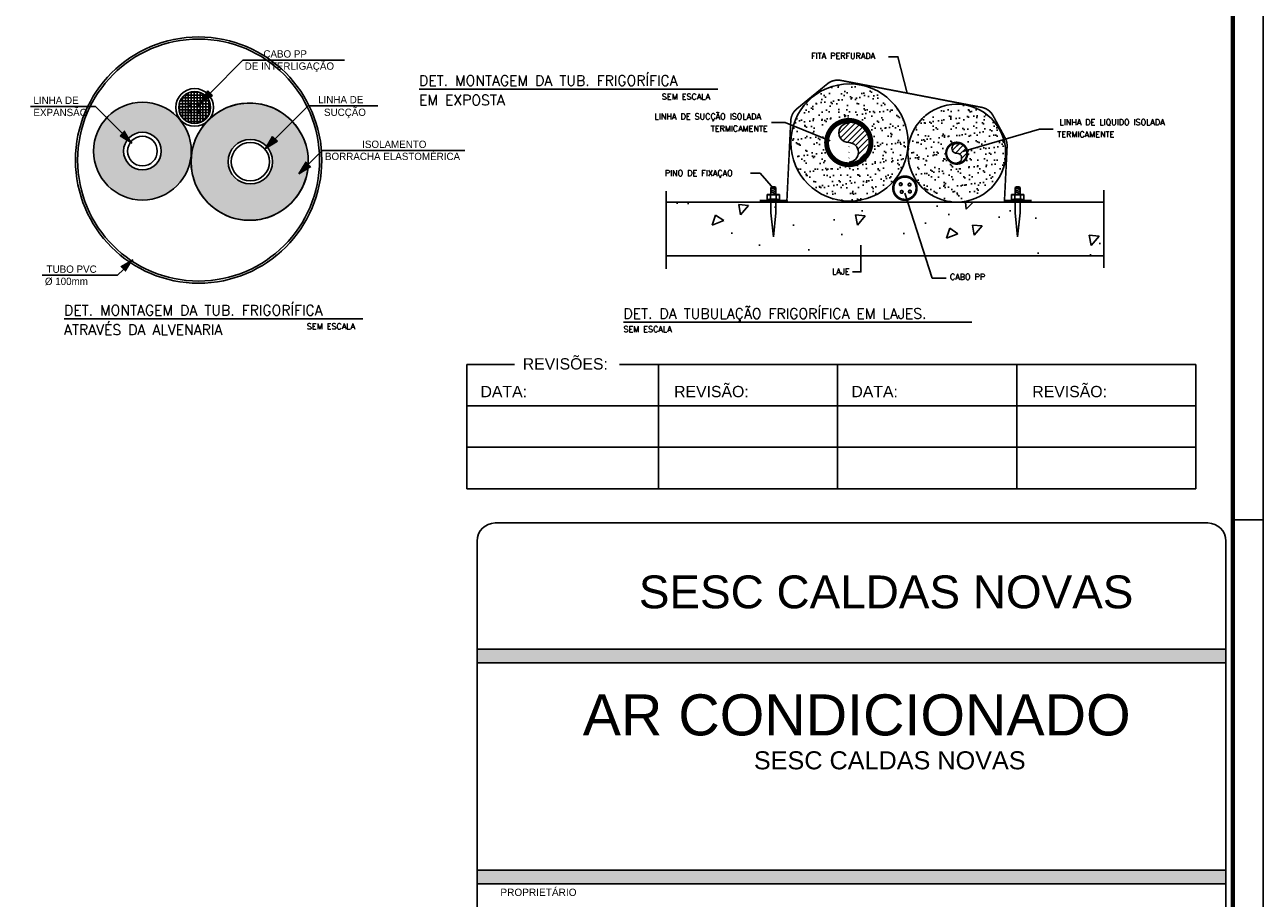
# Model space of a CAD drawing. Extents: x 40.7 to 137.4, y -250.8 to -221.5.
# Tile 208 of 256: x 78 to 91.7, y -241 to -231.3. Entities that reach past the tile are written whole.
import ezdxf

# ---------------------------------------------------------------- set-up
doc = ezdxf.new("R2010")
doc.units = 0
doc.header["$MEASUREMENT"] = 0
doc.layers.get('0').update_dxf_attribs({"linetype": 'CONTINUOUS'})
for name, color, linetype in [('3-TEXTO', 3, 'CONTINUOUS'), ('ARC_TEXTO', 6, 'CONTINUOUS'), ('CARIMBO', 8, 'CONTINUOUS'), ('Elétrica', 1, 'CONTINUOUS'), ('EQUIP', 4, 'CONTINUOUS'), ('PRANCHA', 8, 'CONTINUOUS'), ('TEXTO', 4, 'CONTINUOUS'), ('TUBOFRIG', 7, 'CONTINUOUS'), ('XX-FOLHA', 8, 'CONTINUOUS')]:
    doc.layers.add(name, color=color, linetype=linetype)
doc.styles.add('ARIAL', font='ARIAL.TTF')
doc.styles.add('COTA250', font='ic-romns.shx', dxfattribs={"height": 0.3})
doc.styles.add('ROMANS', font='romans')
doc.styles.add('sansserif', font='sanss___.ttf')
pattern_1 = [(217.5, (215.67141, -209.61695), (0.00455095, -0.13920327), [0, -0.10981231, 0, -0.1228164, 0, -0.11739803]), (187.5, (215.6714, -209.61695), (-0.1278574, -0.20388577), [0, -0.05924085, 0, -0.09897557, 0, -0.03792859]), (147.5, (215.76027, -209.61695), (-0.22498099, -0.00040884), [0, -0.03612247, 0, -0.13004089, 0, -0.16977561]), (137.5, (215.76027, -209.61695), (-0.21717743, -0.06340762), [0, -0.01806123, 0, -0.08524903, 0, -0.09753067])]

# ---------------------------------------------------------------- blocks, each defined once
blk = doc.blocks.new('A$C07727C1E')
blk.add_hatch(color=1).paths.add_polyline_path([(0.124, 0.206), (0, 0), (0.206, 0.124)])
at = {"color": 1}
for p, q in [((0.165, 0.165), (0.73, 0.73)), ((0, 0), (0.124, 0.206)), ((0, 0), (0.206, 0.124)), ((0.124, 0.206), (0.206, 0.124))]:
    blk.add_line(p, q, dxfattribs=at)

msp = doc.modelspace()

# ---------------------------------------------------------------- hatches: boundary and pattern name
h = msp.add_hatch()
h.set_pattern_fill('AR-SAND', color=256, scale=0.072245, angle=180, style=0)
h.set_pattern_definition(pattern_1)
edge = h.paths.add_edge_path(flags=17)
edge.add_arc((87.097, -232.638), 0.246, 0, 180)
edge.add_arc((87.097, -232.638), 0.246, 180, 360)
edge = h.paths.add_edge_path()
edge.add_arc((87.106, -232.638), 0.65, 0, 360)
h = msp.add_hatch()
h.set_pattern_fill('_USER', color=256, scale=0.0325, style=0, double=1, pattern_type=0)
h.set_pattern_definition([(0, (-474.67314, -1090.078648), (0, 0.0325), []), (90, (-474.67314, -1090.078648), (-0.0325, 2e-18), [])])
h.paths.add_polyline_path([(80.023, -232.249, 1), (79.67, -232.249, 1)])
h = msp.add_hatch(color=45)
h.set_gradient(color1=(144, 131, 100), one_color=1, tint=1, name='SPHERICAL')
h.paths.add_polyline_path([(78.726, -232.733, 1), (79.809, -232.733, 1)])
h.paths.add_polyline_path([(79.477, -232.733, 1), (79.058, -232.733, 1)], flags=16)
h = msp.add_hatch(color=45)
h.set_gradient(color1=(144, 131, 100), one_color=1, tint=1, name='SPHERICAL')
h.paths.add_polyline_path([(79.973, -232.416, 0.184989), (79.807, -232.85, 1), (81.107, -232.85, 0.65411), (80.015, -232.373, -0.072464)])
h.paths.add_polyline_path([(80.711, -232.85, 1), (80.219, -232.85, 1)], flags=16)
h = msp.add_hatch()
h.set_pattern_fill('AR-SAND', color=256, scale=0.072245, angle=180, style=0)
h.set_pattern_definition(pattern_1)
edge = h.paths.add_edge_path()
edge.add_arc((88.295, -232.756), 0.542, 0, 360)
edge = h.paths.add_edge_path(flags=17)
edge.add_arc((88.295, -232.756), 0.117, 0, 180)
edge.add_arc((88.295, -232.756), 0.117, 180, 360)
for points in [[(79.074, -232.509), (79.155, -232.643), (79.021, -232.562)], [(81.083, -232.85), (81.002, -232.984), (81.135, -232.903)], [(79.083, -234.07), (79.164, -233.937), (79.03, -234.017)]]:
    msp.add_hatch(color=1).paths.add_polyline_path(points)
h = msp.add_hatch()
h.set_pattern_fill('ANSI31', color=1, scale=0.361225, angle=180, style=0)
h.set_pattern_definition([(225, (86.54576, -167.78317), (0.031928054, -0.031928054), [])])
edge = h.paths.add_edge_path()
edge.add_arc((87.097, -232.747), 0.108, 272.2169, 450)
edge.add_arc((87.097, -232.638), 0.217, 270, 450)
edge.add_arc((87.097, -232.53), 0.108, 447.7831, 632.2169)
h = msp.add_hatch()
h.set_pattern_fill('AR-CONC', color=256, scale=0.180612, angle=180, style=0)
h.set_pattern_definition([(230, (86.6596, -167.9006), (-1.29546, 0.113338), [0.13546, -1.490052]), (175, (86.6596, -167.9006), (0.250602, -1.358552), [0.108367, -1.192041]), (280.4514, (86.5517, -167.8912), (-1.04486, -1.245213), [0.115123, -1.26635]), (226.1842, (86.6596, -168.2618), (-1.92757, 0.298948), [0.20319, -2.23508]), (276.6356, (86.499, -168.237), (-1.688116, -1.759377), [0.172684, -1.899524]), (171.1842, (86.6596, -168.2618), (-1.688115, -1.75938), [0.16255, -1.78806]), (201, (86.479, -168.1715), (-1.078088, 0.72718), [0.13546, -1.490052]), (146, (86.479, -168.1715), (-0.439458, -1.30971), [0.108367, -1.192041]), (251.4514, (86.3892, -168.111), (-1.517546, -0.58253), [0.115123, -1.26635]), (217.5, (86.65965, -167.90062), (-0.0219622, -0.6012474), [0, -1.1775925, 0, -1.210103, 0, -1.196557]), (187.5, (86.65965, -167.9006), (-0.475136, -0.712356), [0, -0.689939, 0, -1.150501, 0, -0.456046]), (147.5, (87.0624, -167.90062), (-0.9641492, 0.040737), [0, -0.451531, 0, -1.408776, 0, -1.869338]), (137.5, (87.243, -167.9006), (-1.053306, -0.180802), [0, -0.58699, 0, -0.935572, 0, -1.327501])])
h.paths.add_polyline_path([(89.926, -233.298), (89.926, -233.893), (85.074, -233.893), (85.074, -233.298)])
at = {"layer": 'Elétrica'}
h = msp.add_hatch(color=256, dxfattribs=at)
h.set_gradient(color1=(0, 0, 255), one_color=1, tint=1, name='INVCYLINDER')
h.paths.add_polyline_path([(91.278, -238.405), (91.278, -238.255), (82.978, -238.255), (82.978, -238.405)])
h.paths.add_polyline_path([(91.278, -240.855), (91.278, -240.705), (82.978, -240.705), (82.978, -240.855)])
h.paths.add_polyline_path([(91.278, -241.905), (91.278, -241.755), (82.978, -241.755), (82.978, -241.905)])
h.paths.add_polyline_path([(82.978, -243.405), (82.978, -243.555), (91.278, -243.555), (91.278, -243.405)])
at = {"layer": 'TUBOFRIG', "linetype": 'Continuous'}
h = msp.add_hatch(dxfattribs=at)
h.set_pattern_fill('ANSI31', color=1, scale=0.361225, angle=180, style=0)
h.set_pattern_definition([(225, (86.659647, -167.900624), (0.031928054, -0.031928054), [])])
edge = h.paths.add_edge_path()
edge.add_arc((88.295, -232.81), 0.0542, 269.9409, 450)
edge.add_arc((88.295, -232.702), 0.0542, 89.9409, 270, ccw=False)
edge.add_arc((88.295, -232.756), 0.108, 269.9705, 449.9705, ccw=False)

# ---------------------------------------------------------------- linework, layer by layer
at = {"color": 1}
for p, q in [((80.386, -231.723), (81.507, -231.723)), ((78.748, -232.237), (78.026, -232.237)), ((79.048, -232.536), (78.748, -232.237)), ((81.105, -232.23), (81.878, -232.23)), ((79.074, -232.509), (79.021, -232.562)), ((79.155, -232.643), (79.021, -232.562)), ((81.109, -232.877), (81.26, -232.725)), ((81.26, -232.725), (82.841, -232.725)), ((81.002, -232.984), (81.083, -232.85)), ((81.002, -232.984), (81.135, -232.903)), ((79.057, -234.044), (78.992, -234.108)), ((79.164, -233.937), (79.03, -234.017)), ((78.992, -234.108), (78.157, -234.108))]:
    msp.add_line(p, q, dxfattribs=at)
for p, q in [((85.074, -234.039), (85.074, -233.177)), ((89.926, -233.165), (89.926, -234.026)), ((89.926, -233.298), (85.074, -233.298)), ((85.074, -233.298), (89.926, -233.298)), ((89.926, -233.893), (85.074, -233.893)), ((89.926, -233.893), (85.074, -233.893))]:
    msp.add_line(p, q)
at = {"color": 7}
msp.add_line((86.421, -233.289), (86.111, -233.289), dxfattribs=at)
at = {"color": 2, "const_width": 0.0181}
msp.add_lwpolyline([(86.111, -233.279), (86.412, -233.279), (86.455, -232.396, -0.212499), (86.521, -232.265), (86.861, -231.987, -0.221948), (87.009, -231.949), (88.572, -232.248, -0.224573), (88.697, -232.339), (88.831, -232.586, -0.137556), (88.853, -232.681), (88.824, -233.279), (89.124, -233.279)], format="xyb", dxfattribs=at)
at = {"color": 6, "const_width": 0.0193}
for points in [[(79.777, -232.295, 1), (79.806, -232.295, 1)], [(79.778, -232.217, 1), (79.806, -232.217, 1)], [(79.869, -232.214, 1), (79.898, -232.214, 1)], [(79.874, -232.299, 1), (79.903, -232.299, 1)]]:
    msp.add_lwpolyline(points, format="xyb", close=True, dxfattribs=at)
at = {"color": 8}
for points, const_width in [([(87.343, -232.638, 1), (86.852, -232.638, 1)], 0.0546), ([(88.412, -232.756, 1), (88.178, -232.756, 1)], 0.026), ([(87.849, -233.144, 1), (87.591, -233.144, 1)], 0.0286), ([(87.688, -233.1, 1), (87.659, -233.1, 1)], 0.0193), ([(87.786, -233.104, 1), (87.757, -233.104, 1)], 0.0193), ([(87.699, -233.185, 1), (87.67, -233.185, 1)], 0.0193), ([(87.79, -233.182, 1), (87.761, -233.182, 1)], 0.0193)]:
    msp.add_lwpolyline(points, format="xyb", close=True, dxfattribs=dict(at, const_width=const_width))
at = {"color": 6}
for radius in [1.365, 1.341]:
    msp.add_circle((79.891, -232.832), radius, dxfattribs=at)
at = {"color": 4}
for centre, radius in [((87.106, -232.638), 0.65), ((88.295, -232.756), 0.542), ((79.268, -232.733), 0.209), ((79.268, -232.733), 0.164)]:
    msp.add_circle(centre, radius, dxfattribs=at)
at = {"color": 2}
for radius in [0.209, 0.177]:
    msp.add_circle((79.847, -232.249), radius, dxfattribs=at)
at = {"color": 0}
msp.add_circle((79.268, -232.733), 0.542, dxfattribs=at)
msp.add_circle((80.457, -232.85), 0.65)
at = {"color": 3}
for radius in [0.246, 0.213]:
    msp.add_circle((80.465, -232.85), radius, dxfattribs=at)
at = {"color": 0}
for start, end in [(81.2597, 256.4329), (257.0896, 81.2597)]:
    msp.add_arc((80.457, -232.85), 0.65, start, end, dxfattribs=at)
at = {"color": 2}
for centre in [(86.263, -233.188), (88.97, -233.188)]:
    msp.add_arc(centre, 0.0592, 62.7623, 117.2377, dxfattribs=at)
at = {"layer": 'ARC_TEXTO', "color": 6}
for p, q in [((82.334, -232.047), (85.648, -232.047)), ((78.399, -234.593), (81.713, -234.593)), ((84.601, -234.63), (88.461, -234.63))]:
    msp.add_line(p, q, dxfattribs=at)
at = {"layer": 'CARIMBO', "color": 8}
for p, q in [((82.863, -235.097), (83.392, -235.097)), ((82.863, -235.097), (82.863, -236.475)), ((84.557, -235.097), (90.945, -235.097)), ((90.945, -235.097), (90.945, -236.475)), ((82.863, -235.556), (90.945, -235.556)), ((82.863, -236.016), (90.945, -236.016)), ((82.863, -236.475), (90.945, -236.475)), ((90.945, -236.475), (83.003, -236.475))]:
    msp.add_line(p, q, dxfattribs=at)
at = {"layer": 'CARIMBO', "color": 8, "linetype": 'ByBlock'}
for p, q in [((84.989, -236.475), (84.989, -235.101)), ((86.974, -236.475), (86.974, -235.101)), ((88.96, -236.475), (88.96, -235.101))]:
    msp.add_line(p, q, dxfattribs=at)
at = {"layer": 'CARIMBO', "linetype": 'Continuous'}
for p, q in [((83.178, -236.855), (91.078, -236.855)), ((82.978, -247.705), (82.978, -237.055)), ((91.278, -237.055), (91.278, -250.205)), ((91.278, -238.255), (82.978, -238.255)), ((91.278, -238.405), (82.978, -238.405)), ((91.278, -240.705), (82.978, -240.705)), ((91.278, -240.855), (82.978, -240.855))]:
    msp.add_line(p, q, dxfattribs=at)
for centre, start, end in [((83.178, -237.055), 90, 180), ((91.078, -237.055), 0, 90)]:
    msp.add_arc(centre, 0.2, start, end, dxfattribs=at)
at = {"layer": 'EQUIP', "color": 2}
for p, q in [((86.232, -233.22), (86.232, -233.264)), ((86.235, -233.135), (86.235, -233.215)), ((86.29, -233.135), (86.235, -233.135)), ((86.29, -233.157), (86.235, -233.142)), ((86.29, -233.179), (86.235, -233.164)), ((86.29, -233.201), (86.235, -233.186)), ((86.26, -233.215), (86.235, -233.209)), ((86.29, -233.135), (86.29, -233.215)), ((86.294, -233.22), (86.294, -233.264)), ((88.939, -233.22), (88.939, -233.264)), ((88.943, -233.135), (88.943, -233.215)), ((88.997, -233.135), (88.943, -233.135)), ((88.997, -233.157), (88.943, -233.142)), ((88.997, -233.179), (88.943, -233.164)), ((88.997, -233.201), (88.943, -233.186)), ((88.968, -233.215), (88.943, -233.209)), ((88.997, -233.135), (88.997, -233.215)), ((89.001, -233.22), (89.001, -233.264)), ((86.235, -233.269), (86.235, -233.417)), ((86.29, -233.269), (86.29, -233.417)), ((88.943, -233.269), (88.943, -233.417)), ((88.997, -233.269), (88.997, -233.417)), ((86.263, -233.683), (86.235, -233.417)), ((86.263, -233.683), (86.29, -233.417)), ((88.97, -233.683), (88.943, -233.417)), ((88.97, -233.683), (88.997, -233.417))]:
    msp.add_line(p, q, dxfattribs=at)
for points in [[(86.33, -233.269), (86.33, -233.215), (86.195, -233.215), (86.195, -233.269)], [(89.038, -233.269), (89.038, -233.215), (88.902, -233.215), (88.902, -233.269)]]:
    msp.add_lwpolyline(points, close=True, dxfattribs=at)
for centre, radius, start, end in [((86.188, -233.397), 0.182, 76.0616, 87.7988), ((86.263, -233.354), 0.137, 76.9447, 103.0553), ((86.338, -233.404), 0.189, 92.4314, 103.7083), ((88.896, -233.397), 0.182, 76.0616, 87.7988), ((88.97, -233.354), 0.137, 76.9447, 103.0553), ((89.046, -233.404), 0.189, 92.4314, 103.7083), ((86.188, -233.088), 0.182, 272.2012, 283.9384), ((86.263, -233.13), 0.137, 256.9447, 283.0553), ((86.338, -233.081), 0.189, 256.2917, 267.5686), ((88.896, -233.088), 0.182, 272.2012, 283.9384), ((88.97, -233.13), 0.137, 256.9447, 283.0553), ((89.046, -233.081), 0.189, 256.2917, 267.5686)]:
    msp.add_arc(centre, radius, start, end, dxfattribs=at)
at = {"layer": 'PRANCHA'}
for p, q in [((91.692, -250.831), (91.692, -221.457)), ((91.692, -236.82), (91.355, -236.82))]:
    msp.add_line(p, q, dxfattribs=at)
at = {"layer": 'PRANCHA', "const_width": 0.0506}
msp.add_lwpolyline([(50.355, -221.794), (50.355, -250.494), (91.355, -250.494), (91.355, -221.794), (50.355, -221.794)], dxfattribs=at)
at = {"layer": 'TEXTO', "color": 50}
for points in [[(87.537, -231.686), (87.643, -231.687), (87.747, -232.09)], [(86.242, -232.416), (86.394, -232.416), (86.89, -232.62)], [(89.364, -232.488), (89.212, -232.488), (88.361, -232.738)], [(86.008, -232.976), (86.114, -232.976), (86.263, -233.149)], [(88.177, -234.141), (88.024, -234.141), (87.72, -233.198)], [(87.14, -234.072), (87.233, -234.072), (87.233, -233.774)]]:
    msp.add_lwpolyline(points, dxfattribs=at)
at = {"layer": 'TUBOFRIG', "color": 1, "linetype": 'Continuous'}
for centre, radius, start, end in [((87.097, -232.53), 0.108, 87.7831, 272.2169), ((87.097, -232.747), 0.108, 272.2169, 90), ((88.295, -232.702), 0.0542, 89.9409, 270), ((88.295, -232.81), 0.0542, 269.9409, 90)]:
    msp.add_arc(centre, radius, start, end, dxfattribs=at)
at = {"layer": 'XX-FOLHA'}
msp.add_line((91.692, -238.06), (91.692, -250.831), dxfattribs=at)

# ---------------------------------------------------------------- block references
at = {"xscale": 0.65, "yscale": 0.65, "zscale": 0.65}
for p in [(79.912, -232.197), (80.631, -232.704)]:
    msp.add_blockref('A$C07727C1E', p, dxfattribs=at)

# ---------------------------------------------------------------- texts
at = {"layer": '3-TEXTO', "style": 'COTA250'}
for s, height, p in [('DE INTERLIGAÇÃO', 0.08125, (80.402, -231.831)), ('CABO PP', 0.0812, (80.609, -231.696)), ('LINHA DE ', 0.0812, (78.06, -232.21)), ('LINHA DE', 0.0812, (81.216, -232.203)), ('EXPANSÃO', 0.0812, (78.06, -232.345)), ('SUCÇÃO', 0.0812, (81.281, -232.343)), ('ISOLAMENTO', 0.0812, (81.704, -232.698)), ('BORRACHA ELASTOMÉRICA', 0.08125, (81.292, -232.832)), ('TUBO PVC', 0.0812, (78.206, -234.082)), ('Ø 100mm', 0.0812, (78.187, -234.217))]:
    msp.add_text(s, height=height, dxfattribs=at).set_placement(p)
at = {"layer": 'ARC_TEXTO', "color": 7, "style": 'ROMANS'}
for s, height, p in [('DET. MONTAGEM DA TUB. FRIGORÍFICA', 0.11375, (82.334, -232.008)), ('EM EXPOSTA', 0.1138, (82.334, -232.224)), ('DET. MONTAGEM DA TUB. FRIGORÍFICA', 0.11375, (78.399, -234.554)), ('DET. DA TUBULAÇÃO FRIGORÍFICA EM LAJES.', 0.11375, (84.6, -234.591)), ('ATRAVÉS DA ALVENARIA', 0.11375, (78.399, -234.77))]:
    msp.add_text(s, height=height, rotation=359.9998, dxfattribs=at).set_placement(p)
at = {"layer": 'ARC_TEXTO', "color": 6, "style": 'ROMANS'}
for p in [(85.026, -232.162), (81.091, -234.708), (84.6, -234.739)]:
    msp.add_text('SEM ESCALA', height=0.065, rotation=359.9998, dxfattribs=at).set_placement(p)
at = {"layer": 'CARIMBO', "color": 1, "style": 'sansserif'}
for s, p in [('REVISÕES:', (83.484, -235.154)), ('DATA:', (83.016, -235.461)), ('REVISÃO:', (85.162, -235.461)), ('DATA:', (87.127, -235.461)), ('REVISÃO:', (89.133, -235.461))]:
    msp.add_text(s, height=0.1253, dxfattribs=at).set_placement(p)
at = {"layer": 'CARIMBO', "linetype": 'Continuous', "style": 'ARIAL'}
msp.add_text('SESC CALDAS NOVAS  ', height=0.364, dxfattribs=at).set_placement((84.771, -237.801))
at = {"layer": 'CARIMBO', "style": 'ARIAL'}
for s, height, p in [('AR CONDICIONADO', 0.455, (84.149, -239.21)), ('SESC CALDAS NOVAS', 0.2, (86.046, -239.586)), ('PROPRIETÁRIO', 0.08, (83.236, -240.989))]:
    msp.add_text(s, height=height, dxfattribs=at).set_placement(p)
at = {"layer": 'TEXTO', "color": 2, "style": 'ROMANS'}
for s, height, p in [('FITA PERFURADA', 0.06499, (86.68, -231.709)), ('LINHA DE SUCÇÃO ISOLADA  ', 0.06499, (84.946, -232.381)), ('LINHA DE LIQUIDO ISOLADA  ', 0.06499, (89.433, -232.445)), (' TERMICAMENTE', 0.06499, (85.523, -232.516)), (' TERMICAMENTE', 0.06499, (89.365, -232.58)), ('PINO DE FIXAÇAO', 0.06499, (85.059, -233.009)), ('LAJE', 0.065, (86.913, -234.1)), ('CABO PP', 0.065, (88.219, -234.159))]:
    msp.add_text(s, height=height, dxfattribs=at).set_placement(p)

doc.saveas('drawing.dxf')
